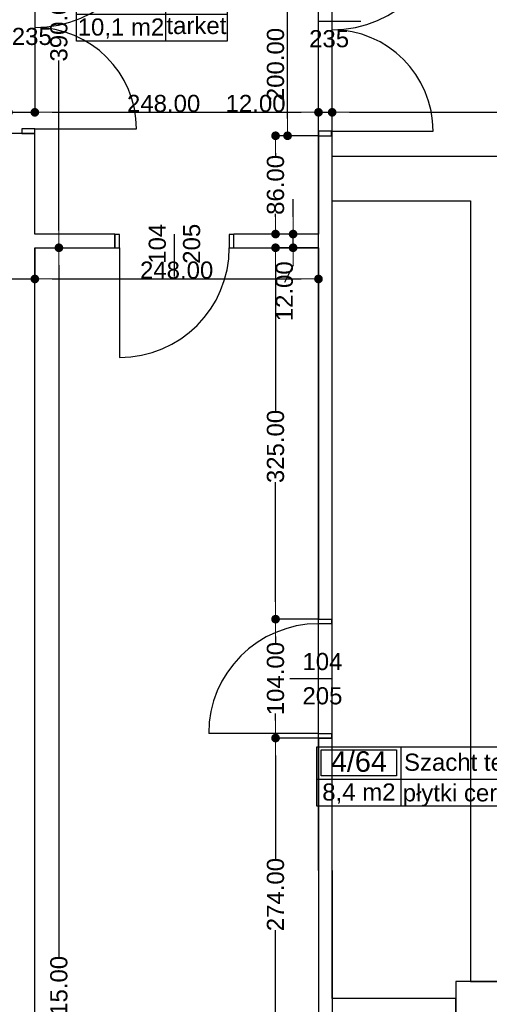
# Model space of a CAD drawing. Header units: millimetres. Extents: x -175445 to -20415, y -559200 to 231527.
# Tile 118 of 256: x -103991 to -99884, y -170781 to -162165. Entities that reach past the tile are written whole.
import ezdxf
from ezdxf.enums import TextEntityAlignment as Align

# ---------------------------------------------------------------- set-up
doc = ezdxf.new("R2010")
doc.units = ezdxf.units.MM
doc.header["$MEASUREMENT"] = 0
for name, color, linetype in [('Drzwi', 7, 'Continuous'), ('Obiekt', 7, 'Continuous'), ('Strefa', 7, 'Continuous'), ('Wymiary', 63, 'Continuous'), ('Ściana', 7, 'Continuous')]:
    doc.layers.add(name, color=color, linetype=linetype)
doc.styles.add('Arial', font='txt')
doc.dimstyles.new('GENERATED_STYLE__1', dxfattribs={"dimtxt": 150, "dimasz": 152, "dimexe": 0.18, "dimexo": 0, "dimgap": 0.09, "dimtad": 1, "dimtih": 1, "dimtoh": 1, "dimlfac": 0.1, "dimzin": 0, "dimdsep": 46, "dimtxsty": 'Arial', "dimblk": 'ARROWHEAD_11', "dimblk1": 'ARROWHEAD_11', "dimblk2": 'ARROWHEAD_11', "dimcen": 0.09, "dimclrd": 114, "dimclre": 114, "dimclrt": 114, "dimazin": 0, "dimtfac": 1, "dimtdec": 4, "dimtmove": 0, "dimatfit": 3, "dimfxl": 1, "dimtolj": 1, "dimtzin": 0, "dimarcsym": 0})
doc.dimstyles.new('GENERATED_STYLE__2', dxfattribs={"dimtxt": 150, "dimasz": 152, "dimexe": 0.18, "dimexo": 0, "dimgap": 0.09, "dimtad": 1, "dimlfac": 0.1, "dimzin": 0, "dimdsep": 46, "dimtxsty": 'Arial', "dimblk": 'ARROWHEAD_11', "dimblk1": 'ARROWHEAD_11', "dimblk2": 'ARROWHEAD_11', "dimcen": 0.09, "dimclrd": 114, "dimclre": 114, "dimclrt": 114, "dimazin": 0, "dimtfac": 1, "dimtdec": 4, "dimtmove": 0, "dimatfit": 3, "dimfxl": 1, "dimtolj": 1, "dimtzin": 0, "dimarcsym": 0})
doc.dimstyles.new('GENERATED_STYLE__3', dxfattribs={"dimtxt": 150, "dimasz": 152, "dimexe": 0.18, "dimexo": 0, "dimgap": 0.09, "dimtad": 1, "dimlfac": 0.1, "dimzin": 0, "dimdsep": 46, "dimtxsty": 'Arial', "dimblk": 'ARROWHEAD_11', "dimblk1": 'ARROWHEAD_11', "dimblk2": 'ARROWHEAD_11', "dimcen": 0.09, "dimclrd": 114, "dimclre": 114, "dimclrt": 114, "dimazin": 0, "dimtfac": 1, "dimtdec": 4, "dimtmove": 2, "dimatfit": 3, "dimfxl": 1, "dimtolj": 1, "dimtzin": 0, "dimarcsym": 0})

# ---------------------------------------------------------------- blocks, each defined once
blk = doc.blocks.new('Śluza_4_59_59', base_point=(-102715.4, 33253.2))
at = {"layer": 'Strefa'}
for p, q in [((-103494.5, 33536), (-102175.4, 33536)), ((-103494.5, 33017.5), (-103494.5, 33536)), ((-102715.4, 33536), (-102715.4, 33017.5)), ((-102175.4, 33536), (-102175.4, 33017.5)), ((-103455.5, 33510.1), (-102754.4, 33510.1)), ((-103455.5, 33283.8), (-103455.5, 33510.1)), ((-102754.4, 33510.1), (-102754.4, 33283.8)), ((-102754.4, 33283.8), (-103455.5, 33283.8)), ((-103494.5, 33253.2), (-102175.4, 33253.2)), ((-102175.4, 33017.5), (-103494.5, 33017.5))]:
    blk.add_line(p, q, dxfattribs=at)
at = {"layer": 'Strefa', "style": 'Arial'}
for tag, height, p in [('ROOM_NUMBER', 180, (-103104.9, 33408.1)), ('ROOM_NAME', 150, (-102445.4, 33393.4)), ('ROOM_CALC_AREA', 150, (-103104.9, 33141.1)), ('floor_f', 150, (-102445.4, 33154.5))]:
    blk.add_attdef(tag, text='', height=height, dxfattribs=at).set_placement(p, align=Align.MIDDLE_CENTER)
blk = doc.blocks.new('Szacht tech._4_64_64', base_point=(-100657.4, 26559.1))
at = {"layer": 'Strefa'}
for p, q in [((-101391.5, 26841.9), (-99449.3, 26841.9)), ((-101391.5, 26323.4), (-101391.5, 26841.9)), ((-101354.8, 26816), (-100694.1, 26816)), ((-101354.8, 26589.7), (-101354.8, 26816)), ((-100694.1, 26816), (-100694.1, 26589.7)), ((-100657.4, 26841.9), (-100657.4, 26323.4)), ((-99449.3, 26841.9), (-99449.3, 26323.4)), ((-101391.5, 26559.1), (-99449.3, 26559.1)), ((-100694.1, 26589.7), (-101354.8, 26589.7)), ((-99449.3, 26323.4), (-101391.5, 26323.4))]:
    blk.add_line(p, q, dxfattribs=at)
at = {"layer": 'Strefa', "style": 'Arial'}
for tag, height, p in [('ROOM_NUMBER', 180, (-101024.4, 26714)), ('ROOM_NAME', 150, (-100053.3, 26707.9)), ('ROOM_CALC_AREA', 150, (-101024.4, 26447)), ('floor_f', 150, (-100053.3, 26440))]:
    blk.add_attdef(tag, text='', height=height, dxfattribs=at).set_placement(p, align=Align.MIDDLE_CENTER)
blk = doc.blocks.new('ARROWHEAD_11')
at = {"color": 0, "linetype": 'Continuous', "lineweight": 0}
blk.add_line((0, 0), (-1, 0), dxfattribs=at)
at = {"color": 0, "linetype": 'Continuous', "lineweight": 0, "const_width": 0.25, "flags": 128}
blk.add_lwpolyline([(-0.125, 0, 1), (0.125, 0, 1)], format="xyb", close=True, dxfattribs=at)
blk = doc.blocks.new('*D1122')
at = {"layer": 'Defpoints', "color": 0}
for p in [(-101378, -169610.6), (-101378, -178412.8), (-101928, -178970.6)]:
    blk.add_point(p, dxfattribs=at)
at = {"layer": 'Wymiary', "color": 114, "lineweight": -2}
for p, q in [((-101378, -169610.6), (-101378, -178412.9)), ((-101928, -178970.6), (-101928, -178412.6)), ((-101776, -178412.8), (-101530, -178412.8))]:
    blk.add_line(p, q, dxfattribs=at)
at = {"layer": 'Wymiary', "color": 114, "lineweight": -2, "xscale": 152, "yscale": 152, "zscale": 152, "rotation": 180}
blk.add_blockref('ARROWHEAD_11', (-101928, -178412.8), dxfattribs=at)
at = {"layer": 'Wymiary', "color": 114, "lineweight": -2, "xscale": 152, "yscale": 152, "zscale": 152}
blk.add_blockref('ARROWHEAD_11', (-101378, -178412.8), dxfattribs=at)
at = {"layer": 'Wymiary', "color": 114, "lineweight": 13, "insert": (-101653, -178336.1), "char_height": 150, "attachment_point": 5, "style": 'Arial'}
blk.add_mtext('\\A1;55.00', dxfattribs=at)
blk = doc.blocks.new('*D1123')
at = {"layer": 'Defpoints', "color": 0}
for p in [(-101378, -169610.6), (-101258, -169610.6), (-101258, -178412.8)]:
    blk.add_point(p, dxfattribs=at)
at = {"layer": 'Wymiary', "color": 114, "lineweight": -2}
for p, q in [((-101378, -169610.6), (-101378, -178412.9)), ((-101258, -169610.6), (-101258, -178412.9)), ((-101530, -178412.8), (-101682, -178412.8)), ((-101378, -178412.8), (-101258, -178412.8)), ((-100954, -178412.8), (-101106, -178412.8)), ((-100462.4, -178412.8), (-100954, -178412.8))]:
    blk.add_line(p, q, dxfattribs=at)
at = {"layer": 'Wymiary', "color": 114, "lineweight": -2, "xscale": 152, "yscale": 152, "zscale": 152}
blk.add_blockref('ARROWHEAD_11', (-101378, -178412.8), dxfattribs=at)
at = {"layer": 'Wymiary', "color": 114, "lineweight": -2, "xscale": 152, "yscale": 152, "zscale": 152, "rotation": 180}
blk.add_blockref('ARROWHEAD_11', (-101258, -178412.8), dxfattribs=at)
at = {"layer": 'Wymiary', "color": 114, "lineweight": 13, "insert": (-100708.2, -178336.1), "char_height": 150, "attachment_point": 5, "style": 'Arial'}
blk.add_mtext('\\A1;12.00', dxfattribs=at)
blk = doc.blocks.new('*D1124')
at = {"layer": 'Defpoints', "color": 0}
for p in [(-101258, -169610.6), (-98938, -178412.8), (-98938, -178970.6)]:
    blk.add_point(p, dxfattribs=at)
at = {"layer": 'Wymiary', "color": 114, "lineweight": -2}
for p, q in [((-101258, -169610.6), (-101258, -178412.9)), ((-101106, -178412.8), (-99090, -178412.8)), ((-98938, -178970.6), (-98938, -178412.6))]:
    blk.add_line(p, q, dxfattribs=at)
at = {"layer": 'Wymiary', "color": 114, "lineweight": -2, "xscale": 152, "yscale": 152, "zscale": 152, "rotation": 180}
blk.add_blockref('ARROWHEAD_11', (-101258, -178412.8), dxfattribs=at)
at = {"layer": 'Wymiary', "color": 114, "lineweight": -2, "xscale": 152, "yscale": 152, "zscale": 152}
blk.add_blockref('ARROWHEAD_11', (-98938, -178412.8), dxfattribs=at)
at = {"layer": 'Wymiary', "color": 114, "lineweight": 13, "insert": (-99984.2, -178336), "char_height": 150, "attachment_point": 5, "style": 'Arial'}
blk.add_mtext('\\A1;232.00', dxfattribs=at)
blk = doc.blocks.new('*D1191')
at = {"layer": 'Defpoints', "color": 0}
for p in [(-101458, -160250.6), (-101378, -160639.1), (-101378, -169610.6)]:
    blk.add_point(p, dxfattribs=at)
at = {"layer": 'Wymiary', "color": 114, "lineweight": -2}
for p, q in [((-101458, -160250.6), (-101458, -160639.3)), ((-102151.4, -160639.1), (-101762, -160639.1)), ((-101762, -160639.1), (-101610, -160639.1)), ((-101458, -160639.1), (-101378, -160639.1)), ((-101378, -169610.6), (-101378, -160639)), ((-101226, -160639.1), (-101074, -160639.1))]:
    blk.add_line(p, q, dxfattribs=at)
at = {"layer": 'Wymiary', "color": 114, "lineweight": -2, "xscale": 152, "yscale": 152, "zscale": 152}
blk.add_blockref('ARROWHEAD_11', (-101458, -160639.1), dxfattribs=at)
at = {"layer": 'Wymiary', "color": 114, "lineweight": -2, "xscale": 152, "yscale": 152, "zscale": 152, "rotation": 180}
blk.add_blockref('ARROWHEAD_11', (-101378, -160639.1), dxfattribs=at)
at = {"layer": 'Wymiary', "color": 114, "lineweight": 13, "insert": (-101956.8, -160562.5), "char_height": 150, "attachment_point": 5, "style": 'Arial'}
blk.add_mtext('\\A1;8.00', dxfattribs=at)
blk = doc.blocks.new('*D1192')
at = {"layer": 'Defpoints', "color": 0}
for p in [(-101258, -160639.1), (-101378, -169610.6), (-101258, -169610.6)]:
    blk.add_point(p, dxfattribs=at)
at = {"layer": 'Wymiary', "color": 114, "lineweight": -2}
for p, q in [((-101530, -160639.1), (-101682, -160639.1)), ((-101378, -169610.6), (-101378, -160639)), ((-101378, -160639.1), (-101258, -160639.1)), ((-101258, -169610.6), (-101258, -160639)), ((-100954, -160639.1), (-101106, -160639.1)), ((-100462.4, -160639.1), (-100954, -160639.1))]:
    blk.add_line(p, q, dxfattribs=at)
at = {"layer": 'Wymiary', "color": 114, "lineweight": -2, "xscale": 152, "yscale": 152, "zscale": 152}
blk.add_blockref('ARROWHEAD_11', (-101378, -160639.1), dxfattribs=at)
at = {"layer": 'Wymiary', "color": 114, "lineweight": -2, "xscale": 152, "yscale": 152, "zscale": 152, "rotation": 180}
blk.add_blockref('ARROWHEAD_11', (-101258, -160639.1), dxfattribs=at)
at = {"layer": 'Wymiary', "color": 114, "lineweight": 13, "insert": (-100708.2, -160562.5), "char_height": 150, "attachment_point": 5, "style": 'Arial'}
blk.add_mtext('\\A1;12.00', dxfattribs=at)
blk = doc.blocks.new('*D1193')
at = {"layer": 'Defpoints', "color": 0}
for p in [(-96798, -160639.1), (-96798, -160665.6), (-101258, -169610.6)]:
    blk.add_point(p, dxfattribs=at)
at = {"layer": 'Wymiary', "color": 114, "lineweight": -2}
for p, q in [((-101258, -169610.6), (-101258, -160639)), ((-101106, -160639.1), (-96950, -160639.1)), ((-96798, -160665.6), (-96798, -160639))]:
    blk.add_line(p, q, dxfattribs=at)
at = {"layer": 'Wymiary', "color": 114, "lineweight": -2, "xscale": 152, "yscale": 152, "zscale": 152, "rotation": 180}
blk.add_blockref('ARROWHEAD_11', (-101258, -160639.1), dxfattribs=at)
at = {"layer": 'Wymiary', "color": 114, "lineweight": -2, "xscale": 152, "yscale": 152, "zscale": 152}
blk.add_blockref('ARROWHEAD_11', (-96798, -160639.1), dxfattribs=at)
at = {"layer": 'Wymiary', "color": 114, "lineweight": 13, "insert": (-99028, -160562.5), "char_height": 150, "attachment_point": 5, "style": 'Arial'}
blk.add_mtext('\\A1;446.00', dxfattribs=at)
blk = doc.blocks.new('*D1225')
at = {"layer": 'Defpoints', "color": 0}
for p in [(-104088, -161600.6), (-103858, -161600.6), (-103858, -162975.4)]:
    blk.add_point(p, dxfattribs=at)
at = {"layer": 'Wymiary', "color": 114, "lineweight": -2}
for p, q in [((-104088, -161600.6), (-104088, -162975.6)), ((-103858, -161600.6), (-103858, -162975.6)), ((-104900.3, -162975.4), (-104392, -162975.4)), ((-104392, -162975.4), (-104240, -162975.4)), ((-104088, -162975.4), (-103858, -162975.4)), ((-103706, -162975.4), (-103554, -162975.4))]:
    blk.add_line(p, q, dxfattribs=at)
at = {"layer": 'Wymiary', "color": 114, "lineweight": -2, "xscale": 152, "yscale": 152, "zscale": 152}
blk.add_blockref('ARROWHEAD_11', (-104088, -162975.4), dxfattribs=at)
at = {"layer": 'Wymiary', "color": 114, "lineweight": -2, "xscale": 152, "yscale": 152, "zscale": 152, "rotation": 180}
blk.add_blockref('ARROWHEAD_11', (-103858, -162975.4), dxfattribs=at)
at = {"layer": 'Wymiary', "color": 114, "lineweight": 13, "insert": (-104646.2, -162898.6), "char_height": 150, "attachment_point": 5, "style": 'Arial'}
blk.add_mtext('\\A1;23.00', dxfattribs=at)
blk = doc.blocks.new('*D1226')
at = {"layer": 'Defpoints', "color": 0}
for p in [(-103858, -161600.6), (-101378, -162975.4), (-101378, -169610.6)]:
    blk.add_point(p, dxfattribs=at)
at = {"layer": 'Wymiary', "color": 114, "lineweight": -2}
for p, q in [((-103858, -161600.6), (-103858, -162975.6)), ((-103706, -162975.4), (-101530, -162975.4)), ((-101378, -169610.6), (-101378, -162975.2))]:
    blk.add_line(p, q, dxfattribs=at)
at = {"layer": 'Wymiary', "color": 114, "lineweight": -2, "xscale": 152, "yscale": 152, "zscale": 152, "rotation": 180}
blk.add_blockref('ARROWHEAD_11', (-103858, -162975.4), dxfattribs=at)
at = {"layer": 'Wymiary', "color": 114, "lineweight": -2, "xscale": 152, "yscale": 152, "zscale": 152}
blk.add_blockref('ARROWHEAD_11', (-101378, -162975.4), dxfattribs=at)
at = {"layer": 'Wymiary', "color": 114, "lineweight": 13, "insert": (-102731.8, -162898.7), "char_height": 150, "attachment_point": 5, "style": 'Arial'}
blk.add_mtext('\\A1;248.00', dxfattribs=at)
blk = doc.blocks.new('*D1227')
at = {"layer": 'Defpoints', "color": 0}
for p in [(-101258, -162975.4), (-101378, -169610.6), (-101258, -169610.6)]:
    blk.add_point(p, dxfattribs=at)
at = {"layer": 'Wymiary', "color": 114, "lineweight": -2}
for p, q in [((-102173.7, -162975.4), (-101682, -162975.4)), ((-101682, -162975.4), (-101530, -162975.4)), ((-101378, -169610.6), (-101378, -162975.2)), ((-101378, -162975.4), (-101258, -162975.4)), ((-101258, -169610.6), (-101258, -162975.2)), ((-101106, -162975.4), (-100954, -162975.4))]:
    blk.add_line(p, q, dxfattribs=at)
at = {"layer": 'Wymiary', "color": 114, "lineweight": -2, "xscale": 152, "yscale": 152, "zscale": 152}
blk.add_blockref('ARROWHEAD_11', (-101378, -162975.4), dxfattribs=at)
at = {"layer": 'Wymiary', "color": 114, "lineweight": -2, "xscale": 152, "yscale": 152, "zscale": 152, "rotation": 180}
blk.add_blockref('ARROWHEAD_11', (-101258, -162975.4), dxfattribs=at)
at = {"layer": 'Wymiary', "color": 114, "lineweight": 13, "insert": (-101927.9, -162898.7), "char_height": 150, "attachment_point": 5, "style": 'Arial'}
blk.add_mtext('\\A1;12.00', dxfattribs=at)
blk = doc.blocks.new('*D1228')
at = {"layer": 'Defpoints', "color": 0}
for p in [(-96238, -162285.6), (-96238, -162975.4), (-101258, -169610.6)]:
    blk.add_point(p, dxfattribs=at)
at = {"layer": 'Wymiary', "color": 114, "lineweight": -2}
for p, q in [((-96238, -162285.6), (-96238, -162975.6)), ((-101258, -169610.6), (-101258, -162975.2)), ((-101106, -162975.4), (-96390, -162975.4))]:
    blk.add_line(p, q, dxfattribs=at)
at = {"layer": 'Wymiary', "color": 114, "lineweight": -2, "xscale": 152, "yscale": 152, "zscale": 152, "rotation": 180}
blk.add_blockref('ARROWHEAD_11', (-101258, -162975.4), dxfattribs=at)
at = {"layer": 'Wymiary', "color": 114, "lineweight": -2, "xscale": 152, "yscale": 152, "zscale": 152}
blk.add_blockref('ARROWHEAD_11', (-96238, -162975.4), dxfattribs=at)
at = {"layer": 'Wymiary', "color": 114, "lineweight": 13, "insert": (-98861.8, -162898.7), "char_height": 150, "attachment_point": 5, "style": 'Arial'}
blk.add_mtext('\\A1;502.00', dxfattribs=at)
blk = doc.blocks.new('*D1445')
at = {"layer": 'Defpoints', "color": 0}
for p in [(-101378, -169610.6), (-101258, -169610.6), (-101258, -177592.8)]:
    blk.add_point(p, dxfattribs=at)
at = {"layer": 'Wymiary', "color": 114, "lineweight": -2}
for p, q in [((-101378, -169610.6), (-101378, -177593)), ((-101258, -169610.6), (-101258, -177593)), ((-102173.7, -177592.8), (-101682, -177592.8)), ((-101682, -177592.8), (-101530, -177592.8)), ((-101378, -177592.8), (-101258, -177592.8)), ((-101106, -177592.8), (-100954, -177592.8))]:
    blk.add_line(p, q, dxfattribs=at)
at = {"layer": 'Wymiary', "color": 114, "lineweight": -2, "xscale": 152, "yscale": 152, "zscale": 152}
blk.add_blockref('ARROWHEAD_11', (-101378, -177592.8), dxfattribs=at)
at = {"layer": 'Wymiary', "color": 114, "lineweight": -2, "xscale": 152, "yscale": 152, "zscale": 152, "rotation": 180}
blk.add_blockref('ARROWHEAD_11', (-101258, -177592.8), dxfattribs=at)
at = {"layer": 'Wymiary', "color": 114, "lineweight": 13, "insert": (-101927.9, -177516.1), "char_height": 150, "attachment_point": 5, "style": 'Arial'}
blk.add_mtext('\\A1;12.00', dxfattribs=at)
blk = doc.blocks.new('*D1446')
at = {"layer": 'Defpoints', "color": 0}
for p in [(-101258, -169610.6), (-100008, -177390.6), (-100008, -177592.8)]:
    blk.add_point(p, dxfattribs=at)
at = {"layer": 'Wymiary', "color": 114, "lineweight": -2}
for p, q in [((-101258, -169610.6), (-101258, -177593)), ((-100008, -177390.6), (-100008, -177593)), ((-101106, -177592.8), (-100160, -177592.8))]:
    blk.add_line(p, q, dxfattribs=at)
at = {"layer": 'Wymiary', "color": 114, "lineweight": -2, "xscale": 152, "yscale": 152, "zscale": 152, "rotation": 180}
blk.add_blockref('ARROWHEAD_11', (-101258, -177592.8), dxfattribs=at)
at = {"layer": 'Wymiary', "color": 114, "lineweight": -2, "xscale": 152, "yscale": 152, "zscale": 152}
blk.add_blockref('ARROWHEAD_11', (-100008, -177592.8), dxfattribs=at)
at = {"layer": 'Wymiary', "color": 114, "lineweight": 13, "insert": (-100633, -177516.1), "char_height": 150, "attachment_point": 5, "style": 'Arial'}
blk.add_mtext('\\A1;125.00', dxfattribs=at)
blk = doc.blocks.new('*D1485')
at = {"layer": 'Defpoints', "color": 0}
for p in [(-101753, -168450.6), (-101378, -168450.6), (-101378, -171190.6)]:
    blk.add_point(p, dxfattribs=at)
at = {"layer": 'Wymiary', "color": 114, "lineweight": -2}
for p, q in [((-101378, -168450.6), (-101753.2, -168450.6)), ((-101753, -168602.6), (-101753, -169508.2)), ((-101753, -171038.6), (-101753, -170133.1)), ((-101378, -171190.6), (-101753.2, -171190.6))]:
    blk.add_line(p, q, dxfattribs=at)
at = {"layer": 'Wymiary', "color": 114, "lineweight": -2, "xscale": 152, "yscale": 152, "zscale": 152}
for p, rotation in [((-101753, -168450.6), 90), ((-101753, -171190.6), 270)]:
    blk.add_blockref('ARROWHEAD_11', p, dxfattribs=dict(at, rotation=rotation))
at = {"layer": 'Wymiary', "color": 114, "lineweight": 13, "insert": (-101753, -169820.6), "char_height": 150, "attachment_point": 5, "rotation": 90, "style": 'Arial'}
blk.add_mtext('\\A1;274.00', dxfattribs=at)
blk = doc.blocks.new('*D1486')
at = {"layer": 'Defpoints', "color": 0}
for p in [(-101753, -167410.6), (-101378, -167410.6), (-101378, -168450.6)]:
    blk.add_point(p, dxfattribs=at)
at = {"layer": 'Wymiary', "color": 114, "lineweight": -2}
for p, q in [((-101378, -167410.6), (-101753.2, -167410.6)), ((-101753, -167562.6), (-101753, -167626.5)), ((-101753, -168298.6), (-101753, -168234.8)), ((-101378, -168450.6), (-101753.2, -168450.6))]:
    blk.add_line(p, q, dxfattribs=at)
at = {"layer": 'Wymiary', "color": 114, "lineweight": -2, "xscale": 152, "yscale": 152, "zscale": 152}
for p, rotation in [((-101753, -167410.6), 90), ((-101753, -168450.6), 270)]:
    blk.add_blockref('ARROWHEAD_11', p, dxfattribs=dict(at, rotation=rotation))
at = {"layer": 'Wymiary', "color": 114, "lineweight": 13, "insert": (-101753, -167930.6), "char_height": 150, "attachment_point": 5, "rotation": 90, "style": 'Arial'}
blk.add_mtext('\\A1;104.00', dxfattribs=at)
blk = doc.blocks.new('*D1487')
at = {"layer": 'Defpoints', "color": 0}
for p in [(-101753, -164160.6), (-101378, -164160.6), (-101378, -167410.6)]:
    blk.add_point(p, dxfattribs=at)
at = {"layer": 'Wymiary', "color": 114, "lineweight": -2}
for p, q in [((-101378, -164160.6), (-101753.2, -164160.6)), ((-101753, -164312.6), (-101753, -165588.3)), ((-101753, -167258.6), (-101753, -166210.6)), ((-101378, -167410.6), (-101753.2, -167410.6))]:
    blk.add_line(p, q, dxfattribs=at)
at = {"layer": 'Wymiary', "color": 114, "lineweight": -2, "xscale": 152, "yscale": 152, "zscale": 152}
for p, rotation in [((-101753, -164160.6), 90), ((-101753, -167410.6), 270)]:
    blk.add_blockref('ARROWHEAD_11', p, dxfattribs=dict(at, rotation=rotation))
at = {"layer": 'Wymiary', "color": 114, "lineweight": 13, "insert": (-101753, -165899.5), "char_height": 150, "attachment_point": 5, "rotation": 90, "style": 'Arial'}
blk.add_mtext('\\A1;325.00', dxfattribs=at)
blk = doc.blocks.new('*D1488')
at = {"layer": 'Defpoints', "color": 0}
for p in [(-101599.7, -164040.6), (-101378, -164040.6), (-101378, -164160.6)]:
    blk.add_point(p, dxfattribs=at)
at = {"layer": 'Wymiary', "color": 114, "lineweight": -2}
for p, q in [((-101599.7, -163888.6), (-101599.7, -163736.6)), ((-101378, -164040.6), (-101599.8, -164040.6)), ((-101599.7, -164160.6), (-101599.7, -164040.6)), ((-101378, -164160.6), (-101599.8, -164160.6)), ((-101599.7, -164312.6), (-101676.3, -164464.6))]:
    blk.add_line(p, q, dxfattribs=at)
at = {"layer": 'Wymiary', "color": 114, "lineweight": -2, "xscale": 152, "yscale": 152, "zscale": 152}
for p, rotation in [((-101599.7, -164040.6), 270), ((-101599.7, -164160.6), 90)]:
    blk.add_blockref('ARROWHEAD_11', p, dxfattribs=dict(at, rotation=rotation))
at = {"layer": 'Wymiary', "color": 114, "lineweight": 13, "insert": (-101676.3, -164541.3), "char_height": 150, "attachment_point": 5, "rotation": 90, "style": 'Arial'}
blk.add_mtext('\\A1;12.00', dxfattribs=at)
blk = doc.blocks.new('*D1489')
at = {"layer": 'Defpoints', "color": 0}
for p in [(-101753, -163180.6), (-101378, -163180.6), (-101378, -164040.6)]:
    blk.add_point(p, dxfattribs=at)
at = {"layer": 'Wymiary', "color": 114, "lineweight": -2}
for p, q in [((-101378, -163180.6), (-101753.2, -163180.6)), ((-101753, -163332.6), (-101753, -163357.6)), ((-101753, -163888.6), (-101753, -163863.7)), ((-101378, -164040.6), (-101753.2, -164040.6))]:
    blk.add_line(p, q, dxfattribs=at)
at = {"layer": 'Wymiary', "color": 114, "lineweight": -2, "xscale": 152, "yscale": 152, "zscale": 152}
for p, rotation in [((-101753, -163180.6), 90), ((-101753, -164040.6), 270)]:
    blk.add_blockref('ARROWHEAD_11', p, dxfattribs=dict(at, rotation=rotation))
at = {"layer": 'Wymiary', "color": 114, "lineweight": 13, "insert": (-101753, -163610.6), "char_height": 150, "attachment_point": 5, "rotation": 90, "style": 'Arial'}
blk.add_mtext('\\A1;86.00', dxfattribs=at)
blk = doc.blocks.new('*D1490')
at = {"layer": 'Defpoints', "color": 0}
for p in [(-101648, -161180.6), (-101378, -161180.6), (-101378, -163180.6)]:
    blk.add_point(p, dxfattribs=at)
at = {"layer": 'Wymiary', "color": 114, "lineweight": -2}
for p, q in [((-101378, -161180.6), (-101648.2, -161180.6)), ((-101648, -163028.6), (-101648, -161332.6)), ((-101378, -163180.6), (-101648.2, -163180.6))]:
    blk.add_line(p, q, dxfattribs=at)
at = {"layer": 'Wymiary', "color": 114, "lineweight": -2, "xscale": 152, "yscale": 152, "zscale": 152}
for p, rotation in [((-101648, -161180.6), 90), ((-101648, -163180.6), 270)]:
    blk.add_blockref('ARROWHEAD_11', p, dxfattribs=dict(at, rotation=rotation))
at = {"layer": 'Wymiary', "color": 114, "lineweight": 13, "insert": (-101753, -162557.1), "char_height": 150, "attachment_point": 5, "rotation": 90, "style": 'Arial'}
blk.add_mtext('\\A1;200.00', dxfattribs=at)
blk = doc.blocks.new('*D1509')
at = {"layer": 'Defpoints', "color": 0}
for p in [(-104098, -163730.6), (-103858, -164160.6), (-103858, -164433.7)]:
    blk.add_point(p, dxfattribs=at)
at = {"layer": 'Wymiary', "color": 114, "lineweight": -2}
for p, q in [((-104098, -163730.6), (-104098, -164433.9)), ((-103858, -164160.6), (-103858, -164433.9)), ((-104910.3, -164433.7), (-104402, -164433.7)), ((-104402, -164433.7), (-104250, -164433.7)), ((-104098, -164433.7), (-103858, -164433.7)), ((-103706, -164433.7), (-103554, -164433.7))]:
    blk.add_line(p, q, dxfattribs=at)
at = {"layer": 'Wymiary', "color": 114, "lineweight": -2, "xscale": 152, "yscale": 152, "zscale": 152}
blk.add_blockref('ARROWHEAD_11', (-104098, -164433.7), dxfattribs=at)
at = {"layer": 'Wymiary', "color": 114, "lineweight": -2, "xscale": 152, "yscale": 152, "zscale": 152, "rotation": 180}
blk.add_blockref('ARROWHEAD_11', (-103858, -164433.7), dxfattribs=at)
at = {"layer": 'Wymiary', "color": 114, "lineweight": 13, "insert": (-104656.2, -164357.1), "char_height": 150, "attachment_point": 5, "style": 'Arial'}
blk.add_mtext('\\A1;24.00', dxfattribs=at)
blk = doc.blocks.new('*D1510')
at = {"layer": 'Defpoints', "color": 0}
for p in [(-103858, -164160.6), (-101378, -164160.6), (-101378, -164433.7)]:
    blk.add_point(p, dxfattribs=at)
at = {"layer": 'Wymiary', "color": 114, "lineweight": -2}
for p, q in [((-103858, -164160.6), (-103858, -164433.9)), ((-101378, -164160.6), (-101378, -164433.9)), ((-103706, -164433.7), (-101530, -164433.7))]:
    blk.add_line(p, q, dxfattribs=at)
at = {"layer": 'Wymiary', "color": 114, "lineweight": -2, "xscale": 152, "yscale": 152, "zscale": 152, "rotation": 180}
blk.add_blockref('ARROWHEAD_11', (-103858, -164433.7), dxfattribs=at)
at = {"layer": 'Wymiary', "color": 114, "lineweight": -2, "xscale": 152, "yscale": 152, "zscale": 152}
blk.add_blockref('ARROWHEAD_11', (-101378, -164433.7), dxfattribs=at)
at = {"layer": 'Wymiary', "color": 114, "lineweight": 13, "insert": (-102618, -164357.1), "char_height": 150, "attachment_point": 5, "style": 'Arial'}
blk.add_mtext('\\A1;248.00', dxfattribs=at)
blk = doc.blocks.new('*D1671')
at = {"layer": 'Defpoints', "color": 0}
for p in [(-103858, -164160.6), (-103647.7, -164160.6), (-103858, -177310.6)]:
    blk.add_point(p, dxfattribs=at)
at = {"layer": 'Wymiary', "color": 114, "lineweight": -2}
for p, q in [((-103858, -164160.6), (-103647.5, -164160.6)), ((-103647.7, -164312.6), (-103647.7, -170373.2)), ((-103647.7, -177158.6), (-103647.7, -171098)), ((-103858, -177310.6), (-103647.5, -177310.6))]:
    blk.add_line(p, q, dxfattribs=at)
at = {"layer": 'Wymiary', "color": 114, "lineweight": -2, "xscale": 152, "yscale": 152, "zscale": 152}
for p, rotation in [((-103647.7, -164160.6), 90), ((-103647.7, -177310.6), 270)]:
    blk.add_blockref('ARROWHEAD_11', p, dxfattribs=dict(at, rotation=rotation))
at = {"layer": 'Wymiary', "color": 114, "lineweight": 13, "insert": (-103647.7, -170735.6), "char_height": 150, "attachment_point": 5, "rotation": 90, "style": 'Arial'}
blk.add_mtext('\\A1;1315.00', dxfattribs=at)
blk = doc.blocks.new('*D1672')
at = {"layer": 'Defpoints', "color": 0}
for p in [(-103647.7, -160260.6), (-103508, -160260.6), (-103858, -164160.6)]:
    blk.add_point(p, dxfattribs=at)
at = {"layer": 'Wymiary', "color": 114, "lineweight": -2}
for p, q in [((-103508, -160260.6), (-103647.8, -160260.6)), ((-103647.7, -160412.6), (-103647.7, -161899.5)), ((-103647.7, -164008.6), (-103647.7, -162521.8)), ((-103858, -164160.6), (-103647.5, -164160.6))]:
    blk.add_line(p, q, dxfattribs=at)
at = {"layer": 'Wymiary', "color": 114, "lineweight": -2, "xscale": 152, "yscale": 152, "zscale": 152}
for p, rotation in [((-103647.7, -160260.6), 90), ((-103647.7, -164160.6), 270)]:
    blk.add_blockref('ARROWHEAD_11', p, dxfattribs=dict(at, rotation=rotation))
at = {"layer": 'Wymiary', "color": 114, "lineweight": 13, "insert": (-103647.7, -162210.6), "char_height": 150, "attachment_point": 5, "rotation": 90, "style": 'Arial'}
blk.add_mtext('\\A1;390.00', dxfattribs=at)

msp = doc.modelspace()

# ---------------------------------------------------------------- linework, layer by layer
at = {"layer": 'Drzwi'}
for p, q in [((-103858.019, -163120.636), (-103973.019, -163120.636)), ((-103973.019, -163120.636), (-103973.019, -163160.636)), ((-103973.019, -163160.636), (-103858.019, -163160.636)), ((-103858.019, -163160.636), (-103973.019, -163160.636)), ((-103858.019, -163160.636), (-103858.019, -163120.636)), ((-103858.019, -163120.636), (-102970.019, -163120.636)), ((-101263.019, -163140.636), (-101378.019, -163140.636)), ((-101378.019, -163140.636), (-101378.019, -163180.636)), ((-101378.019, -163180.636), (-101263.019, -163180.636)), ((-101378.019, -163180.636), (-101263.019, -163180.636)), ((-101263.019, -163180.636), (-101263.019, -163140.636)), ((-101263.019, -163140.636), (-100375.019, -163140.636)), ((-103118.019, -164045.636), (-103158.019, -164045.636)), ((-103158.019, -164045.636), (-103158.019, -164160.636)), ((-103158.019, -164160.636), (-103158.019, -164045.636)), ((-103118.019, -164160.636), (-103118.019, -164045.636)), ((-102118.019, -164045.636), (-102158.019, -164045.636)), ((-102158.019, -164045.636), (-102158.019, -164160.636)), ((-102118.019, -164160.636), (-102118.019, -164045.636)), ((-102118.019, -164160.636), (-102118.019, -164045.636)), ((-103158.019, -164160.636), (-103118.019, -164160.636)), ((-103118.019, -164160.636), (-103118.019, -165120.636)), ((-102158.019, -164160.636), (-102118.019, -164160.636)), ((-101378.019, -167450.636), (-101378.019, -167410.636)), ((-101378.019, -167410.636), (-101263.019, -167410.636)), ((-101378.019, -167410.636), (-101263.019, -167410.636)), ((-101263.019, -167450.636), (-101378.019, -167450.636)), ((-101263.019, -167410.636), (-101263.019, -167450.636)), ((-101378.019, -168410.636), (-102338.019, -168410.636)), ((-101378.019, -168450.636), (-101378.019, -168410.636)), ((-101378.019, -168410.636), (-101263.019, -168410.636)), ((-101263.019, -168410.636), (-101263.019, -168450.636)), ((-101263.019, -168450.636), (-101378.019, -168450.636)), ((-101378.019, -168450.636), (-101263.019, -168450.636))]:
    msp.add_line(p, q, dxfattribs=at)
for centre, radius, start, end in [((-103858.019, -161200.636), 1032, 270, 0), ((-101263.019, -161220.636), 1032, 270, 0), ((-103858.019, -163120.636), 888, 0, 90), ((-101263.019, -163140.636), 888, 0, 90), ((-103118.019, -164160.636), 960, 270, 0), ((-101378.019, -168410.636), 960, 90, 180)]:
    msp.add_arc(centre, radius, start, end, dxfattribs=at)
at = {"layer": 'Obiekt'}
for p, q in [((-101006.64, -162180.636), (-101378.019, -162180.636)), ((-102638.019, -164412.014), (-102638.019, -164040.636)), ((-101629.397, -167930.636), (-101258.019, -167930.636))]:
    msp.add_line(p, q, dxfattribs=at)
at = {"layer": 'Ściana'}
for p, q in [((-103973.019, -163160.636), (-104088.019, -163160.636)), ((-103858.019, -163160.636), (-103973.019, -163160.636)), ((-101378.019, -163180.636), (-101263.019, -163180.636)), ((-101263.019, -163180.636), (-101258.019, -163180.636)), ((-103158.019, -164045.636), (-103158.019, -164040.636)), ((-102118.019, -164045.636), (-102118.019, -164040.636)), ((-103158.019, -164160.636), (-103158.019, -164045.636)), ((-102118.019, -164160.636), (-102118.019, -164045.636)), ((-101378.019, -167410.636), (-101263.019, -167410.636)), ((-101263.019, -167410.636), (-101258.019, -167410.636)), ((-101378.019, -168450.636), (-101263.019, -168450.636)), ((-101263.019, -168450.636), (-101258.019, -168450.636))]:
    msp.add_line(p, q, dxfattribs=at)
at = {"layer": 'Ściana', "flags": 128}
for points in [[(-103858.019, -163430.636), (-103858.019, -163160.636)], [(-101378.019, -163180.636), (-101378.019, -164040.636)], [(-101258.019, -163360.636), (-101258.019, -163180.636)], [(-103858.019, -164040.636), (-103858.019, -163430.636)], [(-100048.019, -163360.636), (-101258.019, -163360.636)], [(-96238.019, -163360.636), (-100048.019, -163360.636)], [(-101258.019, -167410.636), (-101258.019, -163750.636)], [(-101258.019, -163750.636), (-100048.019, -163750.636)], [(-100048.019, -163750.636), (-100048.019, -163900.636)], [(-100048.019, -163900.636), (-100048.019, -170580.636)], [(-103158.019, -164040.636), (-103858.019, -164040.636)], [(-101378.019, -164040.636), (-102118.019, -164040.636)], [(-103858.019, -175780.636), (-103858.019, -164160.636)], [(-103858.019, -164160.636), (-103158.019, -164160.636)], [(-102118.019, -164160.636), (-101378.019, -164160.636)], [(-101378.019, -164160.636), (-101378.019, -167410.636)], [(-101378.019, -168450.636), (-101378.019, -171230.636)], [(-101258.019, -170730.636), (-101258.019, -168450.636)], [(-97198.019, -170580.636), (-100178.019, -170580.636)], [(-100178.019, -170580.636), (-100178.019, -171060.636)], [(-100048.019, -170580.636), (-99798.019, -170580.636)], [(-100178.019, -170730.636), (-101258.019, -170730.636)], [(-100178.019, -170850.636), (-100178.019, -170730.636)]]:
    msp.add_lwpolyline(points, dxfattribs=at)

# ---------------------------------------------------------------- block references
at = {"layer": 'Strefa'}
ref = msp.add_blockref('Śluza_4_59_59', (-102715.418, -162116.787), dxfattribs=at)
ref.add_attrib('ROOM_NAME', 'Śluza', dxfattribs={"color": 7, "height": 150, "style": 'Arial'}).set_placement((-102445.418, -161976.524), align=Align.MIDDLE_CENTER)
ref.add_attrib('ROOM_NUMBER', '4/59', dxfattribs={"color": 7, "height": 180, "style": 'Arial'}).set_placement((-103104.939, -161961.901), align=Align.MIDDLE_CENTER)
ref.add_attrib('ROOM_CALC_AREA', '10,1 m2', dxfattribs={"color": 7, "height": 150, "style": 'Arial'}).set_placement((-103104.939, -162228.841), align=Align.MIDDLE_CENTER)
ref.add_attrib('floor_f', 'tarket', dxfattribs={"color": 7, "height": 150, "style": 'Arial'}).set_placement((-102445.418, -162215.47), align=Align.MIDDLE_CENTER)
ref = msp.add_blockref('Szacht tech._4_64_64', (-100657.419, -168810.871), dxfattribs=at)
ref.add_attrib('ROOM_NAME', 'Szacht tech.', dxfattribs={"color": 7, "height": 150, "style": 'Arial'}).set_placement((-100053.335, -168662.105), align=Align.MIDDLE_CENTER)
ref.add_attrib('ROOM_NUMBER', '4/64', dxfattribs={"color": 7, "height": 180, "style": 'Arial'}).set_placement((-101024.439, -168655.923), align=Align.MIDDLE_CENTER)
ref.add_attrib('ROOM_CALC_AREA', '8,4 m2', dxfattribs={"color": 7, "height": 150, "style": 'Arial'}).set_placement((-101024.439, -168922.925), align=Align.MIDDLE_CENTER)
ref.add_attrib('floor_f', 'płytki ceram.', dxfattribs={"color": 7, "height": 150, "style": 'Arial'}).set_placement((-100053.335, -168929.97), align=Align.MIDDLE_CENTER)

# ---------------------------------------------------------------- texts
at = {"layer": 'Obiekt', "char_height": 150, "attachment_point": 7, "style": 'Arial'}
for s, insert in [('\\A1;{\\fArial|b0|i0|c238|p38;235}', (-104059.679, -162388.207)), ('\\A1;{\\fArial|b0|i0|c238|p38;235}', (-101459.679, -162408.207)), ('\\A1;{\\fArial|b0|i0|c238|p38;104}', (-101517.845, -167858.104)), ('\\A1;{\\fArial|b0|i0|c238|p38;205}', (-101517.845, -168158.104))]:
    msp.add_mtext(s, dxfattribs=dict(at, insert=insert))
at = {"layer": 'Obiekt', "char_height": 150, "attachment_point": 7, "rotation": 90, "style": 'Arial'}
for s, insert in [('\\A1;{\\fArial|b0|i0|c238|p38;104}', (-102710.55, -164300.462)), ('\\A1;{\\fArial|b0|i0|c238|p38;205}', (-102410.55, -164300.462))]:
    msp.add_mtext(s, dxfattribs=dict(at, insert=insert))

# ---------------------------------------------------------------- dimensions: what is measured, and where the dimension line sits
at = {"layer": 'Wymiary', "lineweight": 13}
for base, p1, p2, dimstyle, picture, middle in [((-103647.663, -160260.636), (-103858.019, -164160.636), (-103508.019, -160260.636), 'GENERATED_STYLE__2', '*D1672', (-103647.663, -162210.636)), ((-101648.019, -161180.636), (-101378.019, -163180.636), (-101378.019, -161180.636), 'GENERATED_STYLE__3', '*D1490', (-101753.019, -162557.123)), ((-101753.019, -163180.636), (-101378.019, -164040.636), (-101378.019, -163180.636), 'GENERATED_STYLE__2', '*D1489', (-101753.019, -163610.636)), ((-101599.667, -164040.636), (-101378.019, -164160.636), (-101378.019, -164040.636), 'GENERATED_STYLE__2', '*D1488', (-101676.343, -164541.312)), ((-103647.663, -164160.636), (-103858.019, -177310.636), (-103858.019, -164160.636), 'GENERATED_STYLE__2', '*D1671', (-103647.663, -170735.636)), ((-101753.019, -164160.636), (-101378.019, -167410.636), (-101378.019, -164160.636), 'GENERATED_STYLE__2', '*D1487', (-101753.019, -165899.465)), ((-101753.019, -167410.636), (-101378.019, -168450.636), (-101378.019, -167410.636), 'GENERATED_STYLE__2', '*D1486', (-101753.019, -167930.636)), ((-101753.019, -168450.636), (-101378.019, -171190.636), (-101378.019, -168450.636), 'GENERATED_STYLE__2', '*D1485', (-101753.019, -169820.636))]:
    dim = msp.add_linear_dim(base=base, p1=p1, p2=p2, angle=90, dimstyle=dimstyle, dxfattribs=at)
    dim.commit()
    dim.dimension.update_dxf_attribs({"geometry": picture, "text_midpoint": middle, "dimtype": 160, "text_rotation": 90})
for base, p1, p2, picture, middle in [((-101378.019, -160639.136), (-101458.019, -160250.636), (-101378.019, -169610.636), '*D1191', (-101956.771, -160639.136)), ((-101258.019, -160639.136), (-101378.019, -169610.636), (-101258.019, -169610.636), '*D1192', (-100708.158, -160639.136)), ((-96798.019, -160639.136), (-101258.019, -169610.636), (-96798.019, -160665.636), '*D1193', (-99028.019, -160639.136)), ((-103858.019, -162975.372), (-104088.019, -161600.636), (-103858.019, -161600.636), '*D1225', (-104646.219, -162975.372)), ((-101378.019, -162975.372), (-103858.019, -161600.636), (-101378.019, -169610.636), '*D1226', (-102731.848, -162975.372)), ((-96238.019, -162975.372), (-101258.019, -169610.636), (-96238.019, -162285.636), '*D1228', (-98861.848, -162975.372)), ((-101258.019, -162975.372), (-101378.019, -169610.636), (-101258.019, -169610.636), '*D1227', (-101927.88, -162975.372)), ((-103858.019, -164433.75), (-104098.019, -163730.636), (-103858.019, -164160.636), '*D1509', (-104656.219, -164433.75)), ((-101378.019, -164433.75), (-103858.019, -164160.636), (-101378.019, -164160.636), '*D1510', (-102618.019, -164433.75)), ((-101258.019, -177592.777), (-101378.019, -169610.636), (-101258.019, -169610.636), '*D1445', (-101927.88, -177592.777)), ((-101378.019, -178412.768), (-101928.019, -178970.636), (-101378.019, -169610.636), '*D1122', (-101653.019, -178412.768)), ((-101258.019, -178412.768), (-101378.019, -169610.636), (-101258.019, -169610.636), '*D1123', (-100708.158, -178412.768)), ((-98938.019, -178412.768), (-101258.019, -169610.636), (-98938.019, -178970.636), '*D1124', (-99984.19, -178412.768)), ((-100008.019, -177592.777), (-101258.019, -169610.636), (-100008.019, -177390.636), '*D1446', (-100633.019, -177592.777))]:
    dim = msp.add_linear_dim(base=base, p1=p1, p2=p2, dimstyle='GENERATED_STYLE__1', dxfattribs=at)
    dim.commit()
    dim.dimension.update_dxf_attribs({"geometry": picture, "text_midpoint": middle, "dimtype": 160})

doc.saveas('drawing.dxf')
